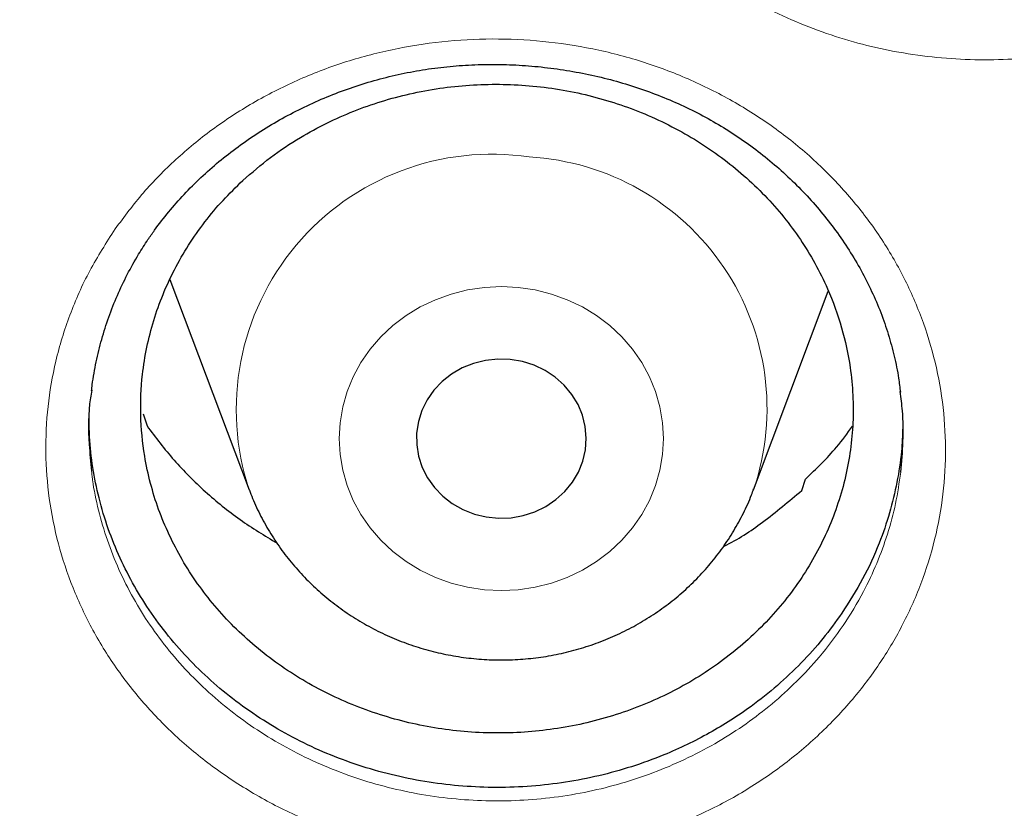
# Model space of a CAD drawing. Header units: millimetres. Extents: x 8 to 830, y 12 to 1725.
# Tile 191 of 256: x 407.36 to 412, y 1547.76 to 1551.48. Entities that reach past the tile are written whole.
import ezdxf

# ---------------------------------------------------------------- set-up
doc = ezdxf.new("R2010")
doc.units = ezdxf.units.MM

msp = doc.modelspace()

# ---------------------------------------------------------------- linework, layer by layer
at = {"color": 7, "linetype": 'Continuous', "lineweight": 30}
for p, q in [((408.0646, 1550.2567), (408.4377, 1549.265)), ((410.8139, 1549.265), (411.1663, 1550.2018)), ((407.9385, 1549.6233), (407.9563, 1549.5661)), ((411.0411, 1549.2619), (411.0592, 1549.3156))]:
    msp.add_line(p, q, dxfattribs=at)
at = {"color": 8, "linetype": 'Continuous', "lineweight": 0, "flags": 128}
msp.add_lwpolyline([(409.7056, 1550.219), (409.6258, 1550.223), (409.5459, 1550.219), (409.467, 1550.2073), (409.3898, 1550.1879), (409.3152, 1550.161), (409.2439, 1550.127), (409.1769, 1550.0861), (409.1148, 1550.0389), (409.0583, 1549.9859), (409.008, 1549.9276), (408.9644, 1549.8647), (408.9281, 1549.7979), (408.8995, 1549.7279), (408.8788, 1549.6555), (408.8663, 1549.5814), (408.8621, 1549.5065), (408.8663, 1549.4316), (408.8788, 1549.3575), (408.8995, 1549.2851), (408.9281, 1549.2151), (408.9644, 1549.1483), (409.008, 1549.0854), (409.0583, 1549.0271), (409.1148, 1548.9741), (409.1769, 1548.9269), (409.2439, 1548.886), (409.3152, 1548.852), (409.3898, 1548.8251), (409.467, 1548.8057), (409.5459, 1548.794), (409.6258, 1548.7901), (409.7056, 1548.794), (409.7845, 1548.8057), (409.8618, 1548.8251), (409.9364, 1548.852), (410.0076, 1548.886), (410.0746, 1548.9269), (410.1367, 1548.9741), (410.1933, 1549.0271), (410.2436, 1549.0854), (410.2871, 1549.1483), (410.3234, 1549.2151), (410.352, 1549.2851), (410.3727, 1549.3575), (410.3852, 1549.4316), (410.3894, 1549.5065), (410.3852, 1549.5814), (410.3727, 1549.6555), (410.352, 1549.7279), (410.3234, 1549.7979), (410.2871, 1549.8647), (410.2436, 1549.9276), (410.1933, 1549.9859), (410.1367, 1550.0389), (410.0746, 1550.0861), (410.0076, 1550.127), (409.9364, 1550.161), (409.8618, 1550.1879), (409.7845, 1550.2073), (409.7056, 1550.219)], dxfattribs=at)
at = {"color": 7, "linetype": 'Continuous', "lineweight": 30, "flags": 128}
msp.add_lwpolyline([(409.6676, 1549.8797), (409.6092, 1549.8815), (409.5512, 1549.8752), (409.4948, 1549.8611), (409.4411, 1549.8394), (409.3914, 1549.8106), (409.3467, 1549.7754), (409.308, 1549.7344), (409.276, 1549.6886), (409.2515, 1549.6389), (409.2349, 1549.5863), (409.2267, 1549.5321), (409.227, 1549.4773), (409.2358, 1549.4231), (409.2529, 1549.3707), (409.2779, 1549.3212), (409.3104, 1549.2757), (409.3495, 1549.2351), (409.3946, 1549.2002), (409.4446, 1549.1719), (409.4985, 1549.1507), (409.555, 1549.1371), (409.6131, 1549.1314), (409.6715, 1549.1337), (409.7288, 1549.1439), (409.784, 1549.1618), (409.8358, 1549.1871), (409.8831, 1549.2192), (409.925, 1549.2574), (409.9604, 1549.301), (409.9888, 1549.3489), (410.0094, 1549.4001), (410.0218, 1549.4537), (410.0258, 1549.5083), (410.0212, 1549.563), (410.0082, 1549.6164), (409.9871, 1549.6674), (409.9583, 1549.7151), (409.9224, 1549.7583), (409.8801, 1549.7961), (409.8325, 1549.8278), (409.7804, 1549.8526), (409.7251, 1549.87), (409.6676, 1549.8797)], dxfattribs=at)
at = {"color": 8, "linetype": 'Continuous', "lineweight": 0}
for centre, radius, start, end in [((409.5802, 1549.6436), 1.2035, 81.5288, 198.398), ((409.6902, 1549.6485), 1.1874, 341.3399, 86.7529)]:
    msp.add_arc(centre, radius, start, end, dxfattribs=at)
for points, knots in [([(411.9045, 1602.1384), (411.4079, 1602.1325), (410.4148, 1602.1207), (408.9279, 1602.0251), (407.4468, 1601.8726), (405.9744, 1601.658), (404.522, 1601.3848), (403.0924, 1601.0544), (401.6879, 1600.6687), (400.3024, 1600.2266), (398.9303, 1599.7256), (397.5746, 1599.1657), (396.2385, 1598.5467), (394.9327, 1597.8732), (393.6598, 1597.1465), (392.4295, 1596.3727), (391.2435, 1595.5542), (390.1031, 1594.6936), (389.0035, 1593.7876), (387.9401, 1592.8322), (386.916, 1591.8281), (385.9341, 1590.7766), (385.0025, 1589.6855), (384.1228, 1588.5571), (383.3018, 1587.4004), (382.54, 1586.2184), (381.8375, 1585.0139), (381.191, 1583.7821), (380.5983, 1582.5176), (380.0617, 1581.2223), (379.5835, 1579.8983), (379.1678, 1578.5558), (378.8154, 1577.1975), (378.5287, 1575.8341), (378.3069, 1574.4685), (378.1492, 1573.1035), (378.0544, 1571.7333), (378.0226, 1570.3523), (378.0552, 1568.9629), (378.1534, 1567.568), (378.317, 1566.1784), (378.5454, 1564.797), (378.8367, 1563.4344), (379.1888, 1562.0932), (379.5999, 1560.7754), (380.0712, 1559.4755), (380.6051, 1558.1882), (381.2019, 1556.9163), (381.8617, 1555.6628), (382.5795, 1554.4377), (383.3541, 1553.2435), (384.179, 1552.0892), (385.0514, 1550.9765), (385.9686, 1549.9066), (386.9343, 1548.8749), (387.9527, 1547.8773), (389.0228, 1546.9165), (390.1437, 1545.9953), (391.3066, 1545.1212), (392.5093, 1544.2959), (393.7422, 1543.5256), (395.0021, 1542.8108), (396.2859, 1542.1517), (397.5989, 1541.5453), (398.9467, 1540.9892), (400.3273, 1540.4858), (401.7385, 1540.0371), (403.1694, 1539.6471), (404.6173, 1539.3164), (406.0705, 1539.0475), (407.526, 1538.8394), (408.981, 1538.6914), (410.4414, 1538.6025), (411.9134, 1538.5727), (413.3942, 1538.6033), (414.8811, 1538.6954), (416.3622, 1538.8488), (417.8346, 1539.0632), (419.2869, 1539.3364), (420.7165, 1539.6668), (422.1211, 1540.0525), (423.5066, 1540.4947), (424.8787, 1540.9956), (426.2344, 1541.5555), (427.5705, 1542.1745), (428.8762, 1542.848), (430.1492, 1543.5747), (431.3795, 1544.3486), (432.5655, 1545.1671), (433.7058, 1546.0276), (434.8055, 1546.9336), (435.8688, 1547.889), (436.8929, 1548.8931), (437.8748, 1549.9446), (438.8065, 1551.0357), (439.6861, 1552.1641), (440.5071, 1553.3208), (441.269, 1554.5028), (441.9715, 1555.7073), (442.6179, 1556.9391), (443.2106, 1558.2036), (443.7472, 1559.4989), (444.2255, 1560.8229), (444.6412, 1562.1654), (444.9936, 1563.5237), (445.2803, 1564.8871), (445.5021, 1566.2527), (445.6598, 1567.6178), (445.7545, 1568.9879), (445.7863, 1570.3689), (445.7538, 1571.7583), (445.6555, 1573.1532), (445.492, 1574.5428), (445.2635, 1575.9243), (444.9723, 1577.2868), (444.6202, 1578.6281), (444.2091, 1579.9458), (443.7378, 1581.2457), (443.2038, 1582.533), (442.6071, 1583.8049), (441.9473, 1585.0584), (441.2294, 1586.2835), (440.4549, 1587.4778), (439.63, 1588.632), (438.7576, 1589.7447), (437.8403, 1590.8146), (436.8747, 1591.8463), (435.8563, 1592.8439), (434.7861, 1593.8047), (433.6653, 1594.726), (432.5024, 1595.6), (431.2997, 1596.4253), (430.0668, 1597.1956), (428.8069, 1597.9104), (427.5231, 1598.5695), (426.2101, 1599.1759), (424.8623, 1599.732), (423.4817, 1600.2354), (422.0705, 1600.6841), (420.6395, 1601.0741), (419.1917, 1601.4048), (417.7385, 1601.6737), (416.283, 1601.882), (414.828, 1602.0291), (413.3676, 1602.1213), (412.3922, 1602.1327), (411.9045, 1602.1384)], [0, 0, 0, 0, 0.007, 0.014, 0.021, 0.028, 0.035, 0.041875, 0.04875, 0.055625, 0.0625, 0.0695, 0.0765, 0.0835, 0.0905, 0.0975, 0.104375, 0.11125, 0.118125, 0.125, 0.132, 0.139, 0.146, 0.153, 0.16, 0.166875, 0.17375, 0.180625, 0.1875, 0.1945, 0.2015, 0.2085, 0.2155, 0.2225, 0.229375, 0.23625, 0.243125, 0.25, 0.257, 0.264, 0.271, 0.278, 0.285, 0.291875, 0.29875, 0.305625, 0.3125, 0.3195, 0.3265, 0.3335, 0.3405, 0.3475, 0.354375, 0.36125, 0.368125, 0.375, 0.382, 0.389, 0.396, 0.403, 0.41, 0.416875, 0.42375, 0.430625, 0.4375, 0.4445, 0.4515, 0.4585, 0.4655, 0.4725, 0.479375, 0.48625, 0.493125, 0.5, 0.507, 0.514, 0.521, 0.528, 0.535, 0.541875, 0.54875, 0.555625, 0.5625, 0.5695, 0.5765, 0.5835, 0.5905, 0.5975, 0.604375, 0.61125, 0.618125, 0.625, 0.632, 0.639, 0.646, 0.653, 0.66, 0.666875, 0.67375, 0.680625, 0.6875, 0.6945, 0.7015, 0.7085, 0.7155, 0.7225, 0.729375, 0.73625, 0.743125, 0.75, 0.757, 0.764, 0.771, 0.778, 0.785, 0.791875, 0.79875, 0.805625, 0.8125, 0.8195, 0.8265, 0.8335, 0.8405, 0.8475, 0.854375, 0.86125, 0.868125, 0.875, 0.882, 0.889, 0.896, 0.903, 0.91, 0.916875, 0.92375, 0.930625, 0.9375, 0.9445, 0.9515, 0.9585, 0.9655, 0.9725, 0.979375, 0.98625, 0.993125, 1, 1, 1, 1]), ([(410.0612, 1554.1993), (410.1049, 1554.2645), (410.1794, 1554.3755), (410.3063, 1554.5185), (410.4286, 1554.6368), (410.563, 1554.7463), (410.7071, 1554.8448), (410.859, 1554.9312), (411.0173, 1555.0054), (411.1836, 1555.0681), (411.3548, 1555.1174), (411.5291, 1555.1529), (411.7057, 1555.1751), (411.8856, 1555.1837), (412.0656, 1555.1781), (412.2433, 1555.1587), (412.4175, 1555.126), (412.5901, 1555.0795), (412.7573, 1555.0199), (412.9178, 1554.9477), (413.0704, 1554.8641), (413.2164, 1554.7679), (413.3527, 1554.6609), (413.4781, 1554.5442), (413.592, 1554.419), (413.695, 1554.2841), (413.7853, 1554.1414), (413.8618, 1553.9926), (413.924, 1553.8396), (413.9725, 1553.681), (414.0057, 1553.5199), (414.0241, 1553.3569), (414.0278, 1553.1939), (414.0165, 1553.0295), (413.9874, 1552.8525), (413.936, 1552.6646), (413.8641, 1552.4843), (413.7807, 1552.3241), (413.6908, 1552.1834), (413.5873, 1552.0487), (413.472, 1551.9228), (413.3457, 1551.8065), (413.2101, 1551.701), (413.0639, 1551.6053), (412.9099, 1551.5216), (412.7489, 1551.4502), (412.5828, 1551.3916), (412.4101, 1551.3456), (412.2341, 1551.3132), (412.0562, 1551.2947), (411.8784, 1551.2899), (411.6989, 1551.2988), (411.5215, 1551.3216), (411.3472, 1551.3579), (411.1775, 1551.4073), (411.0112, 1551.4702), (410.8518, 1551.5456), (410.7003, 1551.633), (410.5583, 1551.731), (410.4242, 1551.8406), (410.301, 1551.9598), (410.1897, 1552.0879), (410.0907, 1552.2238), (410.0035, 1552.3685), (409.93, 1552.5194), (409.8713, 1552.674), (409.8269, 1552.832), (409.7969, 1552.9947), (409.7821, 1553.1595), (409.7827, 1553.3239), (409.7982, 1553.4863), (409.8285, 1553.6482), (409.8785, 1553.8231), (409.952, 1554.0099), (410.0246, 1554.1359), (410.0612, 1554.1993)], [0, 0, 0, 0, 0.018763, 0.031981, 0.0452, 0.05875, 0.072401, 0.085622, 0.098935, 0.112389, 0.126038, 0.139282, 0.152525, 0.166105, 0.179785, 0.193006, 0.206319, 0.219776, 0.233429, 0.246651, 0.259965, 0.273422, 0.287076, 0.300298, 0.313611, 0.327067, 0.340719, 0.354068, 0.367439, 0.380787, 0.394468, 0.407691, 0.421005, 0.43446, 0.448113, 0.464944, 0.481965, 0.495187, 0.508502, 0.521961, 0.535615, 0.548832, 0.562214, 0.575595, 0.589243, 0.602471, 0.615791, 0.629254, 0.642914, 0.656132, 0.669514, 0.682896, 0.696545, 0.709772, 0.723092, 0.736555, 0.750215, 0.763429, 0.776806, 0.790183, 0.803825, 0.817084, 0.830344, 0.843942, 0.857638, 0.870877, 0.884115, 0.89769, 0.911364, 0.924688, 0.938036, 0.951361, 0.965014, 0.982401, 1, 1, 1, 1]), ([(407.8065, 1550.495), (407.8494, 1550.5527), (407.9354, 1550.6682), (408.0894, 1550.8239), (408.2616, 1550.9666), (408.4532, 1551.0918), (408.6613, 1551.1982), (408.8811, 1551.2827), (409.11, 1551.3436), (409.3448, 1551.3809), (409.5829, 1551.3943), (409.8213, 1551.3828), (410.057, 1551.3472), (410.2868, 1551.288), (410.5074, 1551.2053), (410.7165, 1551.1011), (410.912, 1550.9764), (411.0908, 1550.8319), (411.251, 1550.6701), (411.3906, 1550.4933), (411.5069, 1550.3032), (411.5994, 1550.1028), (411.6671, 1549.8941), (411.7081, 1549.6796), (411.7227, 1549.4622), (411.7109, 1549.2447), (411.6716, 1549.0299), (411.6063, 1548.8205), (411.518, 1548.624), (411.4096, 1548.4425), (411.281, 1548.2721), (411.1283, 1548.1112), (410.9524, 1547.963), (410.7596, 1547.8339), (410.5519, 1547.7262), (410.3328, 1547.6403), (410.1043, 1547.5769), (409.8691, 1547.5381), (409.6304, 1547.5233), (409.3916, 1547.5328), (409.1559, 1547.5671), (408.926, 1547.6249), (408.7044, 1547.7056), (408.4942, 1547.8089), (408.2977, 1547.9329), (408.1175, 1548.0758), (407.9564, 1548.2366), (407.8158, 1548.4125), (407.6975, 1548.6015), (407.6036, 1548.8017), (407.5346, 1549.01), (407.4914, 1549.224), (407.4754, 1549.4409), (407.4857, 1549.6579), (407.5228, 1549.8755), (407.5891, 1550.0901), (407.6815, 1550.3001), (407.7648, 1550.4301), (407.8065, 1550.495)], [0, 0, 0, 0, 0.01725, 0.034552, 0.051802, 0.069699, 0.087654, 0.105551, 0.123402, 0.14131, 0.159162, 0.177039, 0.194974, 0.212851, 0.230671, 0.248548, 0.266367, 0.284249, 0.302188, 0.320069, 0.337925, 0.355837, 0.373693, 0.3916, 0.409563, 0.427471, 0.445387, 0.463361, 0.481277, 0.497868, 0.514458, 0.532433, 0.550464, 0.568436, 0.586323, 0.604268, 0.622155, 0.640067, 0.658036, 0.675948, 0.693785, 0.711679, 0.729517, 0.747381, 0.765302, 0.783166, 0.801024, 0.818939, 0.836797, 0.854674, 0.872607, 0.890484, 0.908351, 0.926274, 0.94414, 0.962739, 0.981402, 1, 1, 1, 1]), ([(407.6954, 1549.3523), (407.6961, 1549.3448), (407.7008, 1549.2892), (407.7225, 1549.1862), (407.7613, 1549.0447), (407.8149, 1548.9052), (407.8806, 1548.7708), (407.9586, 1548.6418), (408.0477, 1548.52), (408.1487, 1548.404), (408.2597, 1548.2966), (408.3801, 1548.1983), (408.5085, 1548.1098), (408.646, 1548.0305), (408.7901, 1547.9623), (408.9396, 1547.9055), (409.0926, 1547.8605), (409.2509, 1547.827), (409.4113, 1547.8058), (409.5725, 1547.797), (409.7338, 1547.8005), (409.8959, 1547.8165), (410.0558, 1547.8449), (410.2114, 1547.8854), (410.3618, 1547.9374), (410.5085, 1548.0012), (410.6485, 1548.0759), (410.7803, 1548.161), (410.9036, 1548.2557), (411.0189, 1548.3607), (411.1322, 1548.4832), (411.2391, 1548.624), (411.3281, 1548.7728), (411.3964, 1548.9175), (411.447, 1549.0563), (411.4859, 1549.2), (411.5003, 1549.2987), (411.5076, 1549.3482)], [0, 0, 0, 0, 0.0044566, 0.0328628, 0.0616222, 0.0903826, 0.1197136, 0.1481409, 0.1769202, 0.2056996, 0.2350526, 0.2634877, 0.2921222, 0.3210645, 0.3504284, 0.3788243, 0.4075721, 0.4363201, 0.4656411, 0.494143, 0.5226448, 0.5518735, 0.581317, 0.6097977, 0.6384793, 0.6674665, 0.6968736, 0.7254751, 0.7540776, 0.7834134, 0.812963, 0.8484286, 0.8842862, 0.9127995, 0.9413126, 0.9705485, 1, 1, 1, 1])]:
    msp.add_open_spline(points, degree=3, knots=knots, dxfattribs=at)
at = {"color": 7, "linetype": 'Continuous', "lineweight": 30}
for points, knots in [([(377.0532, 1573.0448), (377.0508, 1573.0099), (377.0461, 1572.9393), (377.0399, 1572.8224), (377.0331, 1572.6975), (377.0252, 1572.566), (377.017, 1572.4251), (377.0091, 1572.274), (377.0006, 1572.0953), (376.992, 1571.8866), (376.9839, 1571.6459), (376.9766, 1571.3568), (376.9714, 1571.015), (376.9704, 1570.6164), (376.975, 1570.1887), (376.9867, 1569.7289), (377.0066, 1569.2429), (377.0353, 1568.7411), (377.0725, 1568.2367), (377.1178, 1567.734), (377.1713, 1567.2329), (377.2327, 1566.7336), (377.3199, 1566.1085), (377.4415, 1565.3594), (377.6082, 1564.4891), (377.7605, 1563.8002), (377.8839, 1563.2895), (377.9689, 1562.9541), (378.0562, 1562.6248), (378.1433, 1562.3102), (378.2272, 1562.0185), (378.3061, 1561.7533), (378.3793, 1561.5145), (378.4462, 1561.3019), (378.5064, 1561.1154), (378.5591, 1560.9548), (378.6042, 1560.82), (378.6393, 1560.7162), (378.6666, 1560.6365), (378.6902, 1560.5679), (378.7165, 1560.4923), (378.7477, 1560.403), (378.7845, 1560.2992), (378.8307, 1560.17), (378.8878, 1560.0129), (378.9571, 1559.8258), (379.0362, 1559.6165), (379.1255, 1559.3853), (379.2256, 1559.1325), (379.335, 1558.8633), (379.4508, 1558.586), (379.6126, 1558.2089), (379.8226, 1557.7387), (380.0854, 1557.1801), (380.3848, 1556.5743), (380.7235, 1555.9255), (381.1044, 1555.2377), (381.4961, 1554.5691), (381.9371, 1553.8554), (382.4355, 1553.0952), (382.9974, 1552.2914), (383.5841, 1551.503), (384.1207, 1550.825), (384.6016, 1550.2466), (385.0237, 1549.7582), (385.4687, 1549.2632), (385.9374, 1548.7626), (386.3963, 1548.2924), (386.8416, 1547.8533), (387.27, 1547.4454), (387.7152, 1547.0363), (388.1767, 1546.6274), (388.5913, 1546.2734), (388.9458, 1545.9797), (389.2283, 1545.7509), (389.4925, 1545.5412), (389.738, 1545.3502), (389.9643, 1545.1772), (390.1614, 1545.0289), (390.3309, 1544.9032), (390.4745, 1544.7978), (390.6036, 1544.7041), (390.7099, 1544.6275), (390.7926, 1544.5685), (390.8521, 1544.5261), (390.9062, 1544.4878), (390.9723, 1544.4412), (391.0611, 1544.3789), (391.1716, 1544.302), (391.2957, 1544.2163), (391.4305, 1544.1242), (391.576, 1544.0257), (391.7632, 1543.9005), (391.9973, 1543.7463), (392.2837, 1543.5614), (392.5967, 1543.3637), (392.9369, 1543.1541), (393.302, 1542.9349), (393.6861, 1542.7107), (394.0797, 1542.4876), (394.476, 1542.2696), (394.9737, 1542.004), (395.5734, 1541.6972), (396.2758, 1541.3571), (396.9747, 1541.0372), (397.7049, 1540.7215), (398.4656, 1540.4129), (399.2559, 1540.114), (400.04, 1539.8382), (400.8213, 1539.5831), (401.599, 1539.3484), (402.3747, 1539.1329), (403.1479, 1538.9361), (403.9229, 1538.7565), (404.776, 1538.578), (405.7075, 1538.4068), (406.718, 1538.2497), (407.7304, 1538.1207), (408.7455, 1538.0195), (409.7632, 1537.9462), (410.7827, 1537.901), (411.8033, 1537.884), (412.8239, 1537.8953), (413.8437, 1537.935), (414.8619, 1538.0027), (415.8775, 1538.0984), (416.8898, 1538.2218), (417.8978, 1538.3729), (418.8286, 1538.5385), (419.6827, 1538.7122), (420.4634, 1538.8886), (421.2464, 1539.0833), (422.0351, 1539.2981), (422.8256, 1539.5326), (423.6172, 1539.787), (424.4091, 1540.0618), (425.2052, 1540.3591), (425.9911, 1540.6741), (426.7655, 1541.0061), (427.5216, 1541.3512), (428.2642, 1541.7112), (428.9861, 1542.0818), (429.686, 1542.4613), (430.2891, 1542.8057), (430.8011, 1543.1105), (431.2273, 1543.3725), (431.644, 1543.6368), (431.9824, 1543.8582), (432.2385, 1544.0293), (432.4076, 1544.144), (432.5522, 1544.2431), (432.6725, 1544.3263), (432.7687, 1544.3935), (432.8371, 1544.4415), (432.8836, 1544.4743), (432.9221, 1544.5015), (432.9685, 1544.5344), (433.0278, 1544.5766), (433.0971, 1544.6262), (433.1924, 1544.6947), (433.3176, 1544.7855), (433.4765, 1544.9019), (433.6774, 1545.0511), (433.9174, 1545.2323), (434.1928, 1545.4443), (434.4782, 1545.6689), (434.7929, 1545.9221), (435.1375, 1546.2063), (435.5121, 1546.5243), (435.898, 1546.8617), (436.2945, 1547.2193), (436.7005, 1547.5977), (437.0877, 1547.9709), (437.4545, 1548.3357), (437.7942, 1548.6837), (438.125, 1549.0325), (438.44, 1549.3742), (438.7381, 1549.7066), (439.0356, 1550.0471), (439.3305, 1550.3942), (439.6212, 1550.7461), (439.8914, 1551.0823), (440.1435, 1551.4042), (440.3779, 1551.7109), (440.595, 1552.0018), (440.7938, 1552.2741), (440.9809, 1552.5358), (441.1669, 1552.8013), (441.362, 1553.0858), (441.5697, 1553.3957), (441.789, 1553.7316), (442.019, 1554.0939), (442.2588, 1554.4832), (442.5074, 1554.9001), (442.7438, 1555.3108), (442.967, 1555.7119), (443.1759, 1556.0995), (443.3851, 1556.5009), (443.5884, 1556.9051), (443.7872, 1557.3148), (443.9773, 1557.7213), (444.1582, 1558.1229), (444.3234, 1558.5033), (444.4737, 1558.8621), (444.6101, 1559.1988), (444.7334, 1559.5133), (444.8444, 1559.8051), (444.9275, 1560.0301), (444.986, 1560.1915), (445.022, 1560.2923), (445.0531, 1560.3798), (445.079, 1560.4537), (445.1, 1560.514), (445.1173, 1560.5637), (445.1365, 1560.6193), (445.1618, 1560.6931), (445.1962, 1560.7944), (445.238, 1560.9192), (445.2904, 1561.078), (445.3517, 1561.2674), (445.4199, 1561.4832), (445.49, 1561.7109), (445.5615, 1561.9498), (445.6342, 1562.1999), (445.7209, 1562.5079), (445.8209, 1562.879), (445.9326, 1563.318), (446.0436, 1563.783), (446.1444, 1564.2364), (446.2352, 1564.6749), (446.3163, 1565.095), (446.394, 1565.5297), (446.4818, 1566.0655), (446.572, 1566.6902), (446.6569, 1567.3929), (446.7237, 1568.0732), (446.7738, 1568.7306), (446.8089, 1569.3647), (446.8302, 1569.9754), (446.8378, 1570.4719), (446.8382, 1570.86), (446.8358, 1571.1455), (446.8308, 1571.4241), (446.8237, 1571.6914), (446.815, 1571.9447), (446.8049, 1572.1919), (446.7936, 1572.4303), (446.7812, 1572.6577), (446.769, 1572.8593), (446.76, 1572.986), (446.7558, 1573.0448)], [0, 0, 0, 0, 0.000951, 0.00193, 0.003036, 0.004253, 0.00557, 0.006974, 0.008466, 0.010552, 0.012788, 0.015174, 0.018604, 0.022304, 0.026272, 0.03051, 0.035109, 0.039809, 0.0445, 0.049182, 0.053854, 0.058517, 0.063171, 0.071403, 0.079606, 0.08778, 0.090983, 0.094182, 0.097376, 0.100428, 0.103231, 0.105785, 0.10809, 0.110147, 0.111955, 0.113514, 0.114824, 0.115886, 0.116546, 0.117156, 0.117891, 0.118757, 0.119771, 0.120935, 0.122551, 0.124388, 0.126447, 0.128728, 0.13123, 0.133951, 0.136743, 0.139515, 0.145262, 0.150923, 0.1565, 0.163835, 0.171017, 0.178053, 0.185051, 0.193961, 0.202877, 0.211797, 0.220722, 0.226386, 0.232222, 0.238233, 0.244421, 0.250785, 0.255992, 0.261311, 0.266742, 0.272285, 0.27791, 0.2814, 0.284654, 0.287671, 0.290452, 0.292997, 0.295305, 0.297061, 0.298651, 0.300074, 0.30133, 0.302159, 0.302792, 0.303286, 0.303933, 0.304956, 0.306188, 0.307532, 0.308987, 0.310553, 0.31223, 0.315004, 0.318038, 0.32133, 0.324881, 0.328691, 0.332679, 0.336722, 0.340731, 0.344704, 0.351714, 0.358613, 0.3654, 0.372077, 0.379665, 0.387104, 0.394395, 0.401597, 0.408772, 0.415794, 0.42279, 0.429761, 0.436706, 0.445688, 0.454627, 0.463542, 0.472457, 0.481371, 0.490286, 0.4992, 0.508115, 0.517029, 0.525944, 0.534858, 0.543773, 0.552688, 0.561603, 0.568593, 0.575583, 0.582642, 0.589812, 0.597096, 0.604359, 0.61173, 0.61921, 0.626799, 0.634111, 0.641505, 0.648815, 0.655997, 0.663051, 0.669978, 0.674479, 0.678925, 0.683315, 0.687644, 0.689723, 0.691543, 0.693106, 0.69441, 0.695455, 0.696243, 0.696646, 0.696978, 0.697502, 0.698168, 0.698928, 0.699781, 0.70131, 0.703068, 0.705055, 0.708015, 0.711125, 0.714373, 0.717759, 0.721968, 0.726371, 0.73097, 0.735762, 0.74075, 0.745932, 0.750272, 0.754723, 0.75908, 0.763275, 0.767308, 0.771181, 0.775537, 0.77967, 0.783578, 0.787262, 0.79079, 0.794084, 0.797145, 0.799974, 0.80285, 0.805987, 0.809385, 0.813035, 0.816945, 0.821115, 0.825545, 0.830235, 0.834102, 0.838129, 0.842317, 0.846532, 0.850562, 0.854837, 0.85888, 0.862688, 0.866263, 0.869604, 0.872711, 0.875584, 0.878223, 0.879337, 0.880326, 0.881181, 0.881903, 0.882491, 0.882945, 0.883358, 0.884118, 0.885104, 0.886317, 0.887757, 0.88973, 0.891826, 0.894024, 0.896326, 0.898731, 0.901239, 0.905195, 0.909383, 0.913804, 0.918457, 0.922275, 0.926238, 0.930343, 0.934543, 0.941328, 0.94789, 0.954228, 0.960343, 0.966236, 0.971905, 0.977351, 0.980059, 0.98271, 0.985301, 0.987816, 0.990158, 0.992312, 0.994612, 0.996657, 0.99845, 1, 1, 1, 1]), ([(379.6084, 1567.0243), (379.6175, 1566.947), (379.6445, 1566.7168), (379.6975, 1566.3346), (379.7669, 1565.8777), (379.844, 1565.4219), (379.9283, 1564.9673), (380.02, 1564.5138), (380.119, 1564.0618), (380.2252, 1563.6111), (380.3388, 1563.1621), (380.4595, 1562.7147), (380.5874, 1562.2691), (380.7225, 1561.8253), (380.8648, 1561.3835), (381.0141, 1560.9438), (381.1705, 1560.5062), (381.334, 1560.071), (381.5044, 1559.638), (381.6818, 1559.2076), (381.8662, 1558.7797), (382.0574, 1558.3545), (382.2554, 1557.9321), (382.4602, 1557.5125), (382.6718, 1557.0959), (382.8901, 1556.6823), (383.115, 1556.2718), (383.3464, 1555.8646), (383.5845, 1555.4608), (383.829, 1555.0603), (384.0799, 1554.6634), (384.3372, 1554.2701), (384.6008, 1553.8805), (384.8707, 1553.4947), (385.1468, 1553.1127), (385.429, 1552.7347), (385.7172, 1552.3608), (386.0115, 1551.991), (386.3116, 1551.6254), (386.6177, 1551.2641), (386.9295, 1550.9072), (387.247, 1550.5548), (387.5702, 1550.2069), (387.899, 1549.8637), (388.2332, 1549.5251), (388.5729, 1549.1914), (388.9179, 1548.8625), (389.2682, 1548.5385), (389.6236, 1548.2196), (389.9842, 1547.9057), (390.3498, 1547.597), (390.7203, 1547.2935), (391.0957, 1546.9953), (391.4758, 1546.7025), (391.8606, 1546.4151), (392.25, 1546.1332), (392.6439, 1545.8569), (393.0422, 1545.5862), (393.4449, 1545.3212), (393.8517, 1545.0619), (394.2627, 1544.8084), (394.6777, 1544.5608), (395.0967, 1544.3192), (395.5195, 1544.0835), (395.9461, 1543.8538), (396.3763, 1543.6302), (396.8101, 1543.4128), (397.2474, 1543.2015), (397.688, 1542.9965), (398.1318, 1542.7977), (398.5788, 1542.6053), (399.0289, 1542.4192), (399.4819, 1542.2396), (399.9377, 1542.0664), (400.3963, 1541.8997), (400.8576, 1541.7396), (401.3213, 1541.586), (401.7875, 1541.439), (402.256, 1541.2986), (402.7267, 1541.1649), (403.1995, 1541.0379), (403.6743, 1540.9177), (404.151, 1540.8042), (404.6295, 1540.6975), (405.1096, 1540.5976), (405.5913, 1540.5045), (406.0744, 1540.4183), (406.5589, 1540.3389), (407.0445, 1540.2664), (407.5313, 1540.2009), (408.0191, 1540.1422), (408.5078, 1540.0905), (408.9973, 1540.0457), (409.4874, 1540.0079), (409.9781, 1539.9771), (410.4693, 1539.9532), (410.9607, 1539.9363), (411.4524, 1539.9264), (411.9442, 1539.9235), (412.4359, 1539.9275), (412.9276, 1539.9386), (413.419, 1539.9566), (413.9101, 1539.9816), (414.4007, 1540.0136), (414.8907, 1540.0525), (415.3801, 1540.0984), (415.8686, 1540.1512), (416.3563, 1540.211), (416.8429, 1540.2777), (417.3284, 1540.3512), (417.8127, 1540.4317), (418.2956, 1540.519), (418.777, 1540.6132), (419.2569, 1540.7142), (419.7351, 1540.8221), (420.2115, 1540.9367), (420.686, 1541.058), (421.1584, 1541.1861), (421.6288, 1541.3208), (422.0969, 1541.4623), (422.5627, 1541.6103), (423.0261, 1541.765), (423.4869, 1541.9262), (423.9451, 1542.094), (424.4005, 1542.2682), (424.853, 1542.4489), (425.3026, 1542.636), (425.7491, 1542.8294), (426.1925, 1543.0292), (426.6325, 1543.2352), (427.0692, 1543.4475), (427.5025, 1543.666), (427.9321, 1543.8905), (428.3581, 1544.1212), (428.7803, 1544.3579), (429.1987, 1544.6005), (429.6131, 1544.8491), (430.0234, 1545.1035), (430.4296, 1545.3637), (430.8315, 1545.6296), (431.2292, 1545.9013), (431.6223, 1546.1785), (432.011, 1546.4613), (432.3951, 1546.7496), (432.7745, 1547.0433), (433.1491, 1547.3423), (433.5188, 1547.6467), (433.8836, 1547.9562), (434.2433, 1548.2709), (434.598, 1548.5907), (434.9474, 1548.9155), (435.2916, 1549.2452), (435.6304, 1549.5797), (435.9638, 1549.9191), (436.2916, 1550.2631), (436.6139, 1550.6117), (436.9305, 1550.9649), (437.2414, 1551.3225), (437.5465, 1551.6845), (437.8457, 1552.0508), (438.139, 1552.4213), (438.4263, 1552.7959), (438.7075, 1553.1745), (438.9826, 1553.5571), (439.2514, 1553.9436), (439.514, 1554.3338), (439.7703, 1554.7277), (440.0202, 1555.1252), (440.2637, 1555.5263), (440.5007, 1555.9307), (440.7311, 1556.3384), (440.9549, 1556.7494), (441.1721, 1557.1635), (441.3826, 1557.5806), (441.5863, 1558.0007), (441.7832, 1558.4236), (441.9733, 1558.8493), (442.1565, 1559.2776), (442.3328, 1559.7084), (442.5021, 1560.1418), (442.6644, 1560.5774), (442.8197, 1561.0153), (442.9679, 1561.4554), (443.109, 1561.8975), (443.2429, 1562.3416), (443.3697, 1562.7876), (443.4892, 1563.2352), (443.6016, 1563.6846), (443.7066, 1564.1354), (443.8044, 1564.5877), (443.8949, 1565.0414), (443.9781, 1565.4963), (444.054, 1565.9522), (444.1222, 1566.4093), (444.1786, 1566.8267), (444.2089, 1567.0921), (444.2217, 1567.2046)], [0, 0, 0, 0, 0.002614, 0.007787, 0.01296, 0.018134, 0.023307, 0.02848, 0.033653, 0.038827, 0.044, 0.049173, 0.054347, 0.05952, 0.064693, 0.069867, 0.07504, 0.080214, 0.085388, 0.090561, 0.095735, 0.100909, 0.106082, 0.111256, 0.11643, 0.121604, 0.126778, 0.131952, 0.137126, 0.1423, 0.147474, 0.152648, 0.157822, 0.162997, 0.168171, 0.173345, 0.17852, 0.183694, 0.188868, 0.194043, 0.199218, 0.204392, 0.209567, 0.214742, 0.219916, 0.225091, 0.230266, 0.235441, 0.240616, 0.245791, 0.250966, 0.256141, 0.261316, 0.266491, 0.271666, 0.276842, 0.282017, 0.287192, 0.292368, 0.297543, 0.302718, 0.307894, 0.313069, 0.318245, 0.32342, 0.328596, 0.333771, 0.338947, 0.344123, 0.349298, 0.354474, 0.35965, 0.364826, 0.370001, 0.375177, 0.380353, 0.385529, 0.390705, 0.395881, 0.401057, 0.406232, 0.411408, 0.416584, 0.42176, 0.426936, 0.432112, 0.437288, 0.442464, 0.44764, 0.452816, 0.457992, 0.463168, 0.468345, 0.473521, 0.478697, 0.483873, 0.489049, 0.494225, 0.499401, 0.504577, 0.509753, 0.514929, 0.520105, 0.525281, 0.530458, 0.535634, 0.54081, 0.545986, 0.551162, 0.556338, 0.561514, 0.56669, 0.571866, 0.577042, 0.582218, 0.587394, 0.59257, 0.597746, 0.602922, 0.608098, 0.613274, 0.61845, 0.623626, 0.628802, 0.633977, 0.639153, 0.644329, 0.649505, 0.654681, 0.659856, 0.665032, 0.670208, 0.675384, 0.680559, 0.685735, 0.69091, 0.696086, 0.701261, 0.706437, 0.711612, 0.716788, 0.721963, 0.727139, 0.732314, 0.737489, 0.742664, 0.74784, 0.753015, 0.75819, 0.763365, 0.76854, 0.773715, 0.77889, 0.784065, 0.78924, 0.794415, 0.799589, 0.804764, 0.809939, 0.815113, 0.820288, 0.825462, 0.830637, 0.835811, 0.840986, 0.84616, 0.851334, 0.856509, 0.861683, 0.866857, 0.872031, 0.877205, 0.882379, 0.887553, 0.892727, 0.897901, 0.903075, 0.908249, 0.913422, 0.918596, 0.92377, 0.928943, 0.934117, 0.93929, 0.944464, 0.949637, 0.954811, 0.959984, 0.965158, 0.970331, 0.975504, 0.980678, 0.985851, 0.991024, 0.996197, 1, 1, 1, 1]), ([(407.9607, 1550.4443), (407.9709, 1550.4592), (408.0017, 1550.5038), (408.0576, 1550.5757), (408.1306, 1550.6586), (408.2097, 1550.7377), (408.2946, 1550.8128), (408.3849, 1550.8833), (408.4801, 1550.949), (408.5798, 1551.0093), (408.6834, 1551.064), (408.7903, 1551.1127), (408.9, 1551.1552), (409.0118, 1551.1912), (409.1252, 1551.2205), (409.2396, 1551.2431), (409.355, 1551.259), (409.4718, 1551.2684), (409.5901, 1551.2714), (409.7095, 1551.2678), (409.8292, 1551.2576), (409.9485, 1551.2407), (410.0667, 1551.2174), (410.1828, 1551.1876), (410.296, 1551.1516), (410.4058, 1551.1097), (410.5115, 1551.0621), (410.6127, 1551.0091), (410.7097, 1550.9505), (410.8028, 1550.8864), (410.8921, 1550.8166), (410.9772, 1550.7415), (411.0575, 1550.6614), (411.1325, 1550.5766), (411.2019, 1550.4877), (411.2651, 1550.3951), (411.3218, 1550.2994), (411.3716, 1550.2011), (411.4143, 1550.1007), (411.4499, 1549.9986), (411.4777, 1549.8954), (411.4966, 1549.804), (411.5033, 1549.7469), (411.5059, 1549.7247)], [0, 0, 0, 0, 0.012282, 0.036893, 0.061607, 0.086468, 0.111461, 0.13656, 0.161731, 0.186935, 0.212117, 0.237229, 0.26223, 0.287083, 0.311759, 0.336221, 0.3605, 0.384965, 0.409697, 0.434651, 0.459773, 0.485, 0.510263, 0.535472, 0.560558, 0.58546, 0.61013, 0.634535, 0.65881, 0.683306, 0.708033, 0.732964, 0.758063, 0.783287, 0.808592, 0.833931, 0.859245, 0.884491, 0.909639, 0.934665, 0.95956, 0.984343, 1, 1, 1, 1]), ([(408.4076, 1550.723), (408.3759, 1550.6922), (408.3123, 1550.6305), (408.2273, 1550.5283), (408.1505, 1550.4192), (408.0845, 1550.3044), (408.0297, 1550.1856), (407.9862, 1550.0637), (407.9537, 1549.9375), (407.9299, 1549.7886), (407.9225, 1549.6164), (407.9389, 1549.4446), (407.9706, 1549.2964), (408.0094, 1549.1722), (408.0592, 1549.052), (408.1205, 1548.9347), (408.1924, 1548.8228), (408.2742, 1548.7171), (408.3648, 1548.6185), (408.4652, 1548.5263), (408.5736, 1548.4423), (408.689, 1548.3671), (408.8102, 1548.3014), (408.9383, 1548.2445), (409.0709, 1548.1979), (409.207, 1548.1617), (409.3451, 1548.1362), (409.4864, 1548.1211), (409.6283, 1548.117), (409.7696, 1548.1239), (409.909, 1548.1413), (410.0477, 1548.1697), (410.1829, 1548.2086), (410.3136, 1548.2576), (410.4387, 1548.3161), (410.5591, 1548.3847), (410.6724, 1548.4622), (410.7778, 1548.548), (410.8744, 1548.6409), (410.963, 1548.742), (411.0417, 1548.8494), (411.1099, 1548.9623), (411.1672, 1549.0793), (411.214, 1549.2016), (411.2491, 1549.3267), (411.2724, 1549.4539), (411.284, 1549.5817), (411.2836, 1549.7115), (411.2692, 1549.8616), (411.2329, 1550.0309), (411.1736, 1550.1948), (411.1052, 1550.3325), (411.0361, 1550.4454), (410.9573, 1550.5521), (410.8681, 1550.6534), (410.7699, 1550.7473), (410.6637, 1550.833), (410.5508, 1550.91), (410.4298, 1550.9788), (410.3033, 1551.0378), (410.1721, 1551.0868), (410.0377, 1551.1255), (409.8988, 1551.154), (409.7581, 1551.1716), (409.6167, 1551.1783), (409.476, 1551.1743), (409.3347, 1551.1594), (409.1958, 1551.1337), (409.0601, 1551.0974), (408.9289, 1551.0512), (408.8012, 1550.9946), (408.6695, 1550.9227), (408.5354, 1550.834), (408.4504, 1550.7601), (408.4076, 1550.723)], [0, 0, 0, 0, 0.0131919, 0.0264755, 0.040048, 0.0537203, 0.066972, 0.0803165, 0.093768, 0.10744, 0.1273028, 0.147483, 0.1611586, 0.1744016, 0.1877373, 0.2012165, 0.2148924, 0.2281433, 0.2414932, 0.2549382, 0.26861, 0.2818576, 0.2951996, 0.3086367, 0.3223019, 0.3355444, 0.3488802, 0.3623108, 0.3759699, 0.3892096, 0.4025425, 0.4159702, 0.4296261, 0.4428673, 0.4562016, 0.4696307, 0.4832879, 0.4965342, 0.5098736, 0.5233078, 0.5369702, 0.5502222, 0.5635671, 0.5770098, 0.5906789, 0.603921, 0.6172557, 0.6307338, 0.6444084, 0.664272, 0.684453, 0.6981293, 0.7113819, 0.7247273, 0.73818, 0.7518535, 0.7651031, 0.7784473, 0.7918864, 0.8055538, 0.8187979, 0.8321353, 0.8455676, 0.8592284, 0.8724685, 0.8858019, 0.89923, 0.9128865, 0.9261267, 0.9394601, 0.9528883, 0.9665446, 0.9831797, 1, 1, 1, 1]), ([(407.6954, 1549.7309), (407.6964, 1549.7407), (407.7009, 1549.7867), (407.7163, 1549.8681), (407.7418, 1549.9745), (407.7751, 1550.0791), (407.8152, 1550.1812), (407.8623, 1550.2803), (407.9109, 1550.3681), (407.9459, 1550.4216), (407.9607, 1550.4443)], [0, 0, 0, 0, 0.038917, 0.18258, 0.326306, 0.469738, 0.612619, 0.754732, 0.895912, 1, 1, 1, 1]), ([(407.6956, 1549.7344), (407.6935, 1549.7223), (407.6788, 1549.6381), (407.6793, 1549.5094), (407.6911, 1549.3945), (407.6954, 1549.3523)], [0, 0, 0, 0, 0.09566, 0.668176, 1, 1, 1, 1]), ([(411.5076, 1549.3482), (411.5119, 1549.3963), (411.5205, 1549.4927), (411.519, 1549.6199), (411.509, 1549.698), (411.5052, 1549.7281)], [0, 0, 0, 0, 0.380785, 0.761566, 1, 1, 1, 1]), ([(411.2304, 1548.6836), (411.2012, 1548.643), (411.1426, 1548.5617), (411.0403, 1548.4482), (410.9275, 1548.3412), (410.7853, 1548.2277), (410.6082, 1548.1144), (410.4167, 1548.0224), (410.2407, 1547.9584), (410.0858, 1547.9155), (409.9285, 1547.8849), (409.7672, 1547.8662), (409.6052, 1547.8601), (409.4437, 1547.8665), (409.2844, 1547.885), (409.1257, 1547.9159), (408.9706, 1547.9588), (408.8203, 1548.0134), (408.6761, 1548.0789), (408.5371, 1548.156), (408.406, 1548.2434), (408.2837, 1548.3402), (408.1714, 1548.4453), (408.0681, 1548.5598), (407.976, 1548.6816), (407.8956, 1548.8097), (407.8275, 1548.9428), (407.7715, 1549.082), (407.7284, 1549.2246), (407.6995, 1549.3697), (407.684, 1549.5002), (407.684, 1549.5827), (407.6839, 1549.6164)], [0, 0, 0, 0, 0.03223, 0.064688, 0.097493, 0.130775, 0.179116, 0.228244, 0.261536, 0.29371, 0.326117, 0.358757, 0.391951, 0.424039, 0.456355, 0.488901, 0.521996, 0.554154, 0.586542, 0.619161, 0.652333, 0.684477, 0.71685, 0.749453, 0.782608, 0.814782, 0.847198, 0.879843, 0.913036, 0.945214, 0.977618, 1, 1, 1, 1]), ([(407.9563, 1549.5661), (407.9974, 1549.5114), (408.0798, 1549.402), (408.2283, 1549.2549), (408.3902, 1549.1221), (408.5104, 1549.049), (408.5697, 1549.013)], [0, 0, 0, 0, 0.2515493, 0.5038959, 0.755446, 1, 1, 1, 1]), ([(411.0592, 1549.3156), (411.1099, 1549.3645), (411.1908, 1549.4424), (411.2561, 1549.5312), (411.2804, 1549.5644)], [0, 0, 0, 0, 0.627191, 1, 1, 1, 1]), ([(411.5168, 1549.5584), (411.5154, 1549.5208), (411.5122, 1549.4345), (411.4914, 1549.3), (411.4568, 1549.1554), (411.4042, 1549.0026), (411.3317, 1548.8429), (411.2643, 1548.7369), (411.2304, 1548.6836)], [0, 0, 0, 0, 0.121958, 0.280374, 0.439951, 0.602214, 0.80001, 1, 1, 1, 1]), ([(408.439, 1549.264), (408.4438, 1549.2509), (408.4591, 1549.2084), (408.4924, 1549.1393), (408.5384, 1549.0572), (408.5911, 1548.9789), (408.6498, 1548.9047), (408.7143, 1548.8351), (408.7842, 1548.7703), (408.8591, 1548.7109), (408.9386, 1548.6571), (409.0221, 1548.6094), (409.1093, 1548.5679), (409.1996, 1548.533), (409.2925, 1548.5049), (409.3875, 1548.4837), (409.4839, 1548.4696), (409.5813, 1548.4626), (409.6789, 1548.463), (409.7764, 1548.4705), (409.8729, 1548.4853), (409.968, 1548.5073), (410.0612, 1548.5362), (410.1517, 1548.572), (410.2391, 1548.6145), (410.3228, 1548.6633), (410.4024, 1548.7182), (410.4773, 1548.7789), (410.547, 1548.8449), (410.6112, 1548.9159), (410.6695, 1548.9915), (410.7217, 1549.0711), (410.7667, 1549.1544), (410.7977, 1549.2206), (410.8112, 1549.2597), (410.8145, 1549.2691)], [0, 0, 0, 0, 0.013886, 0.044939, 0.076025, 0.107152, 0.138327, 0.169553, 0.200834, 0.232171, 0.263564, 0.295012, 0.326512, 0.358061, 0.389654, 0.421286, 0.452953, 0.484649, 0.516367, 0.548102, 0.579845, 0.611588, 0.643326, 0.67505, 0.706754, 0.73843, 0.770071, 0.801671, 0.833223, 0.864721, 0.896163, 0.927546, 0.958868, 0.990132, 1, 1, 1, 1]), ([(410.6716, 1548.9969), (410.673, 1548.9976), (410.739, 1549.0298), (410.8666, 1549.1152), (410.9806, 1549.211), (411.0411, 1549.2619)], [0, 0, 0, 0, 0.010381, 0.47474, 1, 1, 1, 1])]:
    msp.add_open_spline(points, degree=3, knots=knots, dxfattribs=at)

doc.saveas('drawing.dxf')
